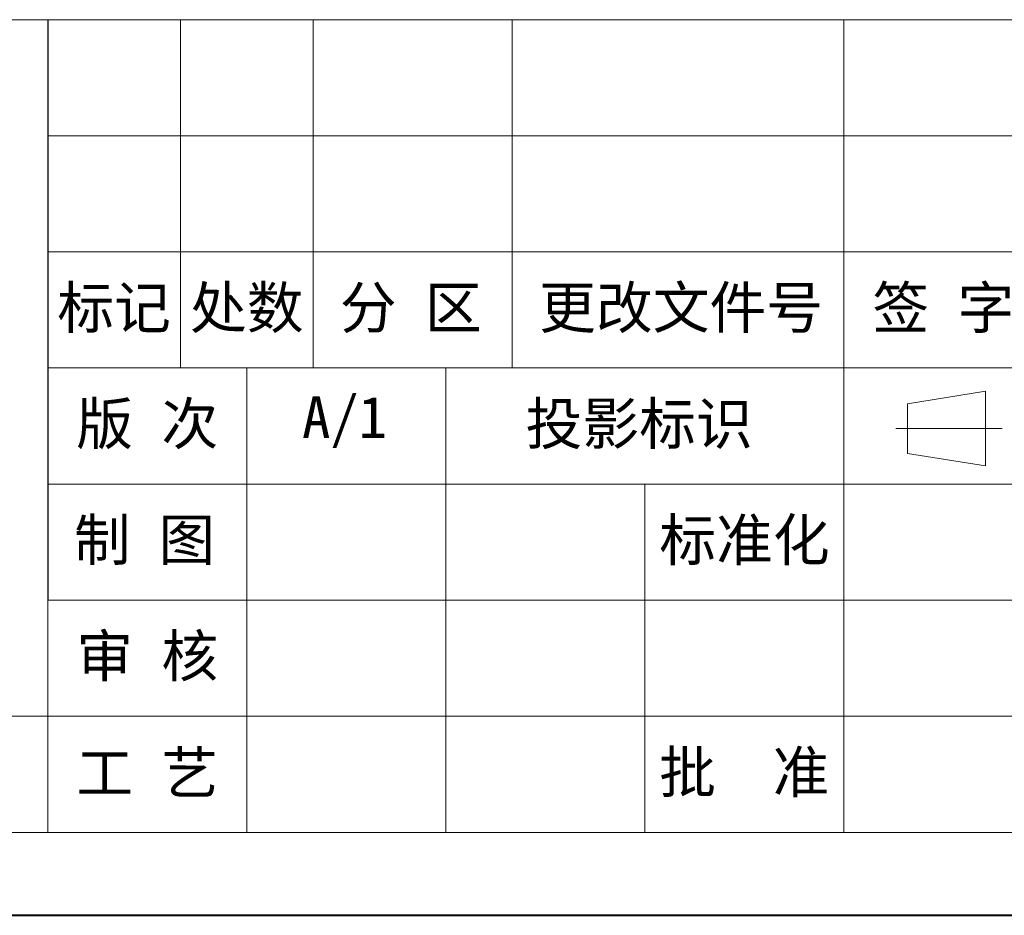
# Model space of a CAD drawing. Header units: millimetres. Extents: x -1055 to 1009, y -247 to 1211.
# Tile 11 of 51: x 90 to 382, y -247 to 18. Entities that reach past the tile are written whole.
import ezdxf

# ---------------------------------------------------------------- set-up
doc = ezdxf.new("R2010")
doc.units = ezdxf.units.MM
doc.layers.add('标注线', color=7, linetype='Continuous', lineweight=15)
doc.styles.add('样式 6', font='仿宋_GB2312.ttf')

msp = doc.modelspace()

# ---------------------------------------------------------------- linework, layer by layer
at = {"color": 7, "lineweight": 13}
for p, q in [((-117.755, 17.649), (982.159, 17.649)), ((98.359, -222.941), (98.359, 17.649)), ((-932.742, -222.941), (98.359, -222.941)), ((98.359, -222.941), (982.159, -222.941))]:
    msp.add_line(p, q, dxfattribs=at)
at = {"color": 7}
msp.add_line((98.359, 17.649), (98.359, -154.201), dxfattribs=at)
at = {"color": 7, "lineweight": 15}
for p, q in [((137.639, 17.649), (137.639, -85.461)), ((176.919, 17.649), (176.919, -85.461)), ((235.839, 17.649), (235.839, -85.461)), ((334.039, 17.649), (334.039, -85.461)), ((98.359, -16.721), (451.879, -16.721)), ((98.359, -51.091), (451.879, -51.091)), ((98.359, -85.461), (451.879, -85.461)), ((157.279, -85.461), (157.279, -222.941)), ((216.199, -85.461), (216.199, -222.941)), ((334.039, -85.461), (334.039, -222.941)), ((352.891, -96.041), (376.03, -92.359)), ((376.03, -114.454), (376.03, -92.359)), ((352.891, -96.041), (352.891, -110.771)), ((380.93, -103.406), (349.489, -103.406)), ((352.891, -110.771), (376.03, -114.454)), ((98.359, -119.831), (682.649, -119.831)), ((275.119, -119.831), (275.119, -222.941)), ((98.359, -154.201), (451.879, -154.201)), ((-932.742, -188.571), (98.359, -188.571)), ((98.359, -188.571), (451.879, -188.571))]:
    msp.add_line(p, q, dxfattribs=at)
at = {"color": 7, "lineweight": 40}
msp.add_line((-1055.492, -247.492), (1006.71, -247.492), dxfattribs=at)

# ---------------------------------------------------------------- texts
at = {"layer": '标注线', "color": 7, "lineweight": 18, "attachment_point": 5, "style": '样式 6'}
for s, insert, char_height, width in [('标记', (117.999, -68.276), 12.3269, 39.28003), ('处数', (157.279, -68.276), 12.3269, 39.28003), ('分 区', (205.852, -68.276), 12.3269, 57.45309), ('更改文件号', (285.858, -68.276), 12.3269, 101.65302), ('签 字', (363.499, -68.276), 12.3269, 58.92005), ('版 次', (127.819, -102.646), 12.3269, 58.92005), ('A/1', (186.228, -101.528), 12.3269, 39.28003), ('投影标识', (273.459, -102.646), 12.3269, 72.04267), ('标准化', (304.638, -137.016), 12.3269, 79.67691), ('{\\H0.9943x;制 图}', (127.013, -137.016), 12.32691, 57.30832), ('审 核', (127.819, -171.386), 12.3269, 58.92005), ('工 艺', (127.819, -205.756), 12.3269, 58.92005), ('批  准', (304.579, -205.756), 12.3269, 58.92005)]:
    msp.add_mtext(s, dxfattribs=dict(at, insert=insert, char_height=char_height, width=width))

doc.saveas('drawing.dxf')
